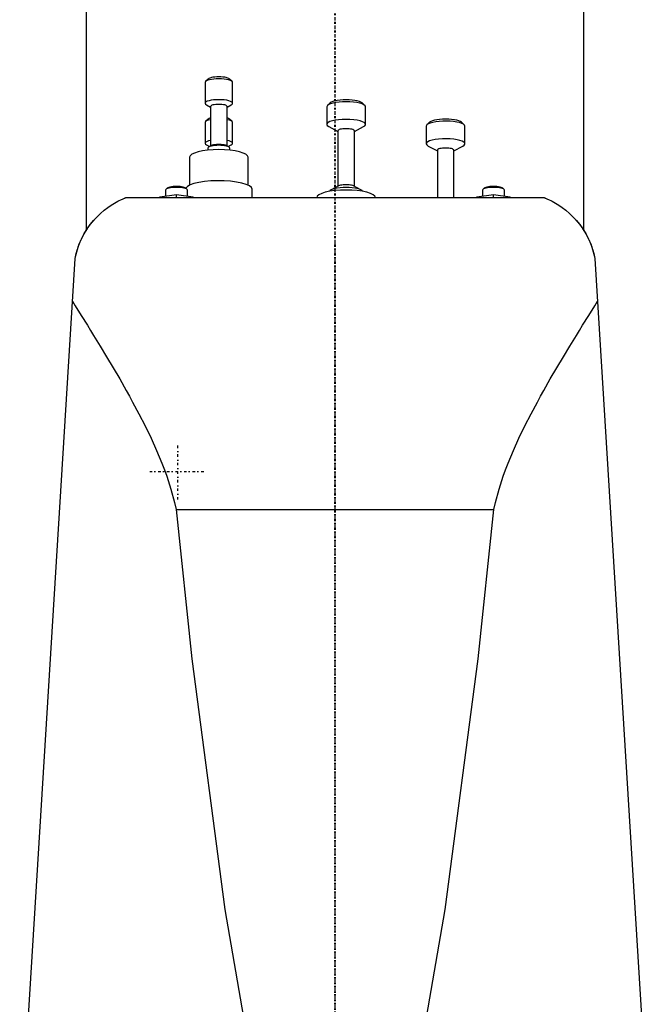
# Model space of a CAD drawing. Extents: x -90 to 90, y -319 to 715.
# Tile 4 of 5: x -57 to 57, y 165 to 343. Entities that reach past the tile are written whole.
import ezdxf

# ---------------------------------------------------------------- set-up
doc = ezdxf.new("R2010")
doc.units = 0
doc.linetypes.add('CENTER', pattern=[1.5, 0.45, -0.5, 0.05, -0.5])
doc.layers.add('AM_0', color=7, linetype='CONTINUOUS')
doc.layers.add('AM_7', color=7, linetype='CENTER')

msp = doc.modelspace()

# ---------------------------------------------------------------- linework, layer by layer
at = {"layer": 'AM_0', "color": 7, "linetype": 'CONTINUOUS'}
for p, q in [((-45, 435.5), (-45, 305.02)), ((45, 305.02), (45, 435.5)), ((-23.41, 332), (-23.5, 331.82)), ((-23.5, 331.82), (-23.5, 328.06)), ((-22.93, 332.44), (-23.41, 332)), ((-18.59, 332), (-19.07, 332.44)), ((-18.5, 328.06), (-18.5, 331.82)), ((-23.24, 327.77), (-22.5, 327.38)), ((-19.5, 327.38), (-18.76, 327.77)), ((-1.37, 327.67), (-1.5, 327.42)), ((-0.89, 328.11), (-1.37, 327.67)), ((5.37, 327.67), (4.89, 328.11)), ((-22.5, 327.48), (-22.5, 320.32)), ((-19.5, 320.32), (-19.5, 327.48)), ((-1.5, 327.42), (-1.5, 324.24)), ((5.5, 324.24), (5.5, 327.42)), ((-23.41, 324.75), (-23.5, 324.58)), ((-23.5, 324.58), (-23.5, 320.81)), ((-22.93, 325.2), (-23.41, 324.75)), ((-18.59, 324.75), (-19.07, 325.2)), ((-18.5, 324.58), (-18.59, 324.75)), ((-18.5, 320.81), (-18.5, 324.58)), ((16.63, 324.17), (16.5, 323.92)), ((17.11, 324.61), (16.63, 324.17)), ((23.37, 324.17), (22.89, 324.61)), ((-1.13, 323.83), (0.5, 322.98)), ((0.5, 323.08), (0.5, 313.03)), ((3.5, 322.98), (5.13, 323.83)), ((3.5, 313.03), (3.5, 323.08)), ((16.5, 323.92), (16.5, 320.74)), ((23.5, 320.74), (23.5, 323.92)), ((-23.24, 320.52), (-22.68, 320.23)), ((-19.32, 320.23), (-18.76, 320.52)), ((-23, 319.94), (-23, 319.57)), ((-22.34, 320.41), (-22.79, 320.17)), ((-19.21, 320.17), (-19.66, 320.41)), ((-19, 319.57), (-19, 319.94)), ((16.87, 320.33), (18.5, 319.48)), ((18.5, 319.58), (18.5, 311)), ((21.5, 319.48), (23.13, 320.33)), ((21.5, 311), (21.5, 319.58)), ((-26.3, 318.3), (-26.3, 313.23)), ((-15.7, 313.23), (-15.7, 318.3)), ((-31.65, 311.12), (-28.65, 311.56)), ((-30.58, 312.47), (-30.65, 312.33)), ((-30.65, 312.33), (-30.65, 311.27)), ((-30.34, 312.7), (-30.58, 312.47)), ((-28.65, 311.56), (-25.65, 311.12)), ((-28.65, 311), (-28.65, 311.56)), ((-26.72, 312.47), (-26.96, 312.7)), ((-26.65, 312.33), (-26.72, 312.47)), ((-26.65, 311.27), (-26.65, 312.33)), ((-15, 311), (-15, 312.5)), ((0.66, 313.11), (-0.68, 312.41)), ((4.68, 312.41), (3.34, 313.11)), ((25.65, 311.12), (28.65, 311.56)), ((26.72, 312.47), (26.65, 312.33)), ((26.65, 312.33), (26.65, 311.27)), ((26.96, 312.7), (26.72, 312.47)), ((28.65, 311.56), (31.65, 311.12)), ((28.65, 311), (28.65, 311.56)), ((30.58, 312.47), (30.34, 312.7)), ((30.65, 312.33), (30.58, 312.47)), ((30.65, 311.27), (30.65, 312.33)), ((-37.8, 311), (37.8, 311)), ((-31.65, 311), (-31.65, 311.12)), ((-25.65, 311), (-25.65, 311.12)), ((25.65, 311), (25.65, 311.12)), ((31.65, 311), (31.65, 311.12)), ((-57, 137.05), (-47, 300)), ((47, 300), (57, 137.05)), ((-28.71, 254.62), (28.71, 254.62))]:
    msp.add_line(p, q, dxfattribs=at)
for points in [[(-21, 332.47), (-21.46, 332.46), (-21.91, 332.43), (-22.32, 332.37), (-22.69, 332.3), (-23, 332.21), (-23.24, 332.11), (-23.41, 332)], [(-21, 332.82), (-21.37, 332.81), (-21.73, 332.79), (-22.06, 332.75), (-22.35, 332.69), (-22.6, 332.62), (-22.79, 332.53), (-22.93, 332.44)], [(-19.07, 332.44), (-19.21, 332.53), (-19.4, 332.62), (-19.65, 332.69), (-19.94, 332.75), (-20.27, 332.79), (-20.63, 332.81), (-21, 332.82)], [(-18.5, 331.82), (-18.55, 331.95), (-18.69, 332.07), (-18.92, 332.18), (-19.23, 332.28), (-19.61, 332.36), (-20.04, 332.42), (-20.51, 332.46), (-21, 332.47)], [(-21, 328.7), (-21.49, 328.69), (-21.96, 328.65), (-22.39, 328.59), (-22.77, 328.51), (-23.08, 328.42), (-23.31, 328.3), (-23.45, 328.18), (-23.5, 328.06)], [(-23.5, 328.06), (-23.43, 327.91), (-23.24, 327.77)], [(-19.5, 327.48), (-19.53, 327.55), (-19.61, 327.62), (-19.75, 327.69), (-19.94, 327.75), (-20.17, 327.8), (-20.43, 327.84), (-20.71, 327.86), (-21, 327.86), (-21.29, 327.86), (-21.57, 327.84), (-21.83, 327.8), (-22.06, 327.75), (-22.25, 327.69), (-22.39, 327.62), (-22.47, 327.55), (-22.5, 327.48)], [(-18.76, 327.77), (-18.58, 327.89), (-18.5, 328.02), (-18.53, 328.15), (-18.65, 328.28), (-18.87, 328.4), (-19.18, 328.5), (-19.57, 328.59), (-20.01, 328.65), (-20.5, 328.69), (-21, 328.7)], [(2, 328.33), (1.35, 328.31), (0.73, 328.27), (0.15, 328.19), (-0.37, 328.09), (-0.8, 327.97), (-1.14, 327.82), (-1.37, 327.67)], [(2, 328.68), (1.45, 328.67), (0.91, 328.63), (0.41, 328.56), (-0.03, 328.48), (-0.4, 328.37), (-0.69, 328.25), (-0.89, 328.11)], [(4.89, 328.11), (4.69, 328.25), (4.4, 328.37), (4.03, 328.48), (3.59, 328.56), (3.09, 328.63), (2.55, 328.67), (2, 328.68)], [(5.5, 327.42), (5.43, 327.6), (5.23, 327.77), (4.91, 327.93), (4.47, 328.06), (3.94, 328.18), (3.34, 328.26), (2.68, 328.31), (2, 328.33)], [(-22.5, 325.09), (-22.9, 325), (-23.21, 324.88), (-23.41, 324.75)], [(-22.5, 325.4), (-22.76, 325.31), (-22.93, 325.2)], [(-19.07, 325.2), (-19.24, 325.31), (-19.5, 325.4)], [(-18.59, 324.75), (-18.79, 324.88), (-19.1, 325), (-19.5, 325.09)], [(2, 325.14), (1.32, 325.12), (0.66, 325.07), (0.06, 324.99), (-0.47, 324.88), (-0.91, 324.74), (-1.23, 324.58), (-1.43, 324.41), (-1.5, 324.24)], [(-1.5, 324.24), (-1.41, 324.03), (-1.13, 323.83)], [(5.13, 323.83), (5.38, 324), (5.49, 324.18), (5.46, 324.37), (5.29, 324.55), (4.98, 324.71), (4.54, 324.86), (4.01, 324.98), (3.38, 325.07), (2.71, 325.12), (2, 325.14)], [(23.5, 323.92), (23.44, 324.1), (23.25, 324.26), (22.94, 324.41), (22.52, 324.55), (22.02, 324.66), (21.44, 324.75), (20.8, 324.8), (20.14, 324.83), (19.47, 324.82), (18.82, 324.78), (18.22, 324.7), (17.68, 324.6), (17.22, 324.47), (16.87, 324.33), (16.63, 324.17)], [(20, 325.18), (19.45, 325.17), (18.91, 325.13), (18.41, 325.06), (17.97, 324.98), (17.6, 324.87), (17.31, 324.75), (17.11, 324.61)], [(22.89, 324.61), (22.69, 324.75), (22.4, 324.87), (22.03, 324.98), (21.59, 325.06), (21.09, 325.13), (20.55, 325.17), (20, 325.18)], [(3.5, 323.08), (3.47, 323.15), (3.39, 323.22), (3.25, 323.29), (3.06, 323.35), (2.83, 323.4), (2.57, 323.43), (2.29, 323.46), (2, 323.46), (1.71, 323.46), (1.43, 323.43), (1.17, 323.4), (0.94, 323.35), (0.75, 323.29), (0.61, 323.22), (0.53, 323.15), (0.5, 323.08)], [(-22.5, 321.33), (-22.84, 321.25), (-23.12, 321.15), (-23.33, 321.04), (-23.46, 320.93), (-23.5, 320.81)], [(-23.5, 320.81), (-23.43, 320.66), (-23.24, 320.52)], [(-21, 320.46), (-21.37, 320.45), (-21.72, 320.42), (-22.05, 320.38), (-22.35, 320.32), (-22.6, 320.25), (-22.79, 320.17)], [(-19.66, 320.41), (-19.82, 320.47), (-20.03, 320.53), (-20.28, 320.57), (-20.55, 320.6), (-20.85, 320.62), (-21.15, 320.62), (-21.45, 320.6), (-21.72, 320.57), (-21.97, 320.53), (-22.18, 320.47), (-22.34, 320.41)], [(-19.21, 320.17), (-19.4, 320.25), (-19.65, 320.32), (-19.95, 320.38), (-20.28, 320.42), (-20.63, 320.45), (-21, 320.46)], [(-18.5, 320.81), (-18.54, 320.93), (-18.67, 321.04), (-18.88, 321.15), (-19.16, 321.25), (-19.5, 321.33)], [(-18.76, 320.52), (-18.57, 320.66), (-18.5, 320.81)], [(23.13, 320.33), (23.38, 320.5), (23.49, 320.68), (23.47, 320.86), (23.3, 321.04), (23.01, 321.2), (22.59, 321.35), (22.07, 321.47), (21.46, 321.56), (20.8, 321.62), (20.11, 321.64), (19.41, 321.63), (18.74, 321.58), (18.11, 321.5), (17.56, 321.39), (17.11, 321.25), (16.78, 321.09), (16.57, 320.92), (16.5, 320.74)], [(16.5, 320.74), (16.59, 320.53), (16.87, 320.33)], [(-15.7, 318.3), (-15.8, 318.57), (-16.1, 318.83), (-16.59, 319.06), (-17.25, 319.27), (-18.06, 319.44), (-18.97, 319.57), (-19.97, 319.65), (-21, 319.67), (-22.03, 319.65), (-23.03, 319.57), (-23.94, 319.44), (-24.75, 319.27), (-25.41, 319.06), (-25.9, 318.83), (-26.2, 318.57), (-26.3, 318.3)], [(-22.79, 320.17), (-22.95, 320.06), (-23, 319.94)], [(-19, 319.94), (-19.05, 320.06), (-19.21, 320.17)], [(21.5, 319.58), (21.47, 319.65), (21.39, 319.72), (21.25, 319.79), (21.06, 319.85), (20.83, 319.9), (20.57, 319.93), (20.29, 319.96), (20, 319.96), (19.71, 319.96), (19.43, 319.93), (19.17, 319.9), (18.94, 319.85), (18.75, 319.79), (18.61, 319.72), (18.53, 319.65), (18.5, 319.58)], [(-15, 312.5), (-15.12, 312.82), (-15.48, 313.11), (-16.06, 313.39), (-16.85, 313.63), (-17.8, 313.82), (-18.88, 313.96), (-20.04, 314.04), (-21.25, 314.06), (-22.44, 314.01), (-23.58, 313.91), (-24.61, 313.74), (-25.5, 313.53), (-26.2, 313.28), (-26.69, 312.99), (-26.96, 312.69)], [(2, 313.32), (1.72, 313.32), (1.46, 313.3), (1.21, 313.26), (0.99, 313.22), (0.8, 313.17), (0.66, 313.11)], [(3.34, 313.11), (3.2, 313.17), (3.01, 313.22), (2.79, 313.26), (2.54, 313.3), (2.28, 313.32), (2, 313.32)], [(-28.65, 312.85), (-29.02, 312.84), (-29.38, 312.82), (-29.71, 312.77), (-30, 312.72), (-30.25, 312.65), (-30.44, 312.56), (-30.58, 312.47)], [(-28.65, 313.03), (-28.97, 313.02), (-29.28, 313), (-29.58, 312.96), (-29.83, 312.91), (-30.05, 312.85), (-30.22, 312.78), (-30.34, 312.7)], [(-26.96, 312.7), (-27.08, 312.78), (-27.25, 312.85), (-27.47, 312.91), (-27.72, 312.96), (-28.02, 313), (-28.33, 313.02), (-28.65, 313.03)], [(-26.72, 312.47), (-26.86, 312.56), (-27.05, 312.65), (-27.3, 312.72), (-27.59, 312.77), (-27.92, 312.82), (-28.28, 312.84), (-28.65, 312.85)], [(7.3, 311), (7.2, 311.27), (6.9, 311.53), (6.41, 311.76), (5.75, 311.97), (4.94, 312.14), (4.03, 312.27), (3.03, 312.35), (2, 312.37), (0.97, 312.35), (-0.03, 312.27), (-0.94, 312.14), (-1.75, 311.97), (-2.41, 311.76), (-2.9, 311.53), (-3.2, 311.27), (-3.3, 311)], [(-0.68, 312.41), (-0.89, 312.28), (-0.99, 312.14)], [(2, 312.84), (1.45, 312.83), (0.92, 312.79), (0.42, 312.72), (-0.02, 312.64), (-0.39, 312.53), (-0.68, 312.41)], [(4.99, 312.14), (4.89, 312.28), (4.69, 312.41), (4.4, 312.53), (4.02, 312.64), (3.58, 312.72), (3.08, 312.79), (2.55, 312.83), (2, 312.84)], [(28.65, 312.85), (28.28, 312.84), (27.92, 312.82), (27.59, 312.77), (27.3, 312.72), (27.05, 312.65), (26.86, 312.56), (26.72, 312.47)], [(28.65, 313.03), (28.33, 313.02), (28.02, 313), (27.72, 312.96), (27.47, 312.91), (27.25, 312.85), (27.08, 312.78), (26.96, 312.7)], [(30.34, 312.7), (30.22, 312.78), (30.05, 312.85), (29.83, 312.91), (29.58, 312.96), (29.28, 313), (28.97, 313.02), (28.65, 313.03)], [(30.58, 312.47), (30.44, 312.56), (30.25, 312.65), (30, 312.72), (29.71, 312.77), (29.38, 312.82), (29.02, 312.84), (28.65, 312.85)]]:
    msp.add_lwpolyline(points, dxfattribs=at)
for points in [[(-47, 300, 0), (-46.88, 300.55, 0), (-46.58, 301.62, 0), (-46.22, 302.63, 0), (-46.01, 303.11, 0), (-45.79, 303.59, 0), (-45.32, 304.49, 0), (-44.8, 305.34, 0), (-44.24, 306.13, 0), (-43.64, 306.86, 0), (-43.02, 307.53, 0), (-42.71, 307.84, 0), (-42.39, 308.14, 0), (-41.74, 308.7, 0), (-41.09, 309.2, 0), (-40.46, 309.63, 0), (-39.84, 310.01, 0), (-39.26, 310.33, 0), (-38.99, 310.47, 0), (-38.73, 310.6, 0), (-38.28, 310.8, 0), (-38.06, 310.89, 0), (-38.01, 310.92, 0), (-37.96, 310.94, 0), (-37.93, 310.95, 0), (-37.91, 310.96, 0), (-37.86, 310.98, 0), (-37.82, 310.99, 0), (-37.8, 311, 0)], [(37.8, 311, 0), (37.82, 310.99, 0), (37.86, 310.98, 0), (37.91, 310.96, 0), (37.93, 310.95, 0), (37.96, 310.94, 0), (38.01, 310.92, 0), (38.06, 310.89, 0), (38.28, 310.8, 0), (38.73, 310.6, 0), (38.99, 310.47, 0), (39.26, 310.33, 0), (39.84, 310.01, 0), (40.46, 309.63, 0), (41.09, 309.2, 0), (41.74, 308.7, 0), (42.39, 308.14, 0), (42.71, 307.84, 0), (43.02, 307.53, 0), (43.64, 306.86, 0), (44.24, 306.13, 0), (44.8, 305.34, 0), (45.32, 304.49, 0), (45.79, 303.59, 0), (46.01, 303.11, 0), (46.22, 302.63, 0), (46.58, 301.62, 0), (46.88, 300.55, 0), (47, 300, 0)], [(-47, 300, 0), (-46.93, 300.31, 0), (-46.78, 300.92, 0), (-46.61, 301.52, 0), (-46.51, 301.82, 0), (-46.41, 302.12, 0), (-46.19, 302.69, 0), (-46.06, 303.01, 0), (-46.02, 303.11, 0), (-45.98, 303.2, 0), (-45.96, 303.24, 0), (-45.94, 303.29, 0), (-45.89, 303.37, 0), (-45.85, 303.46, 0), (-45.81, 303.55, 0), (-45.77, 303.64, 0), (-45.73, 303.72, 0), (-45.71, 303.77, 0), (-45.68, 303.81, 0), (-45.64, 303.89, 0), (-45.6, 303.98, 0), (-45.55, 304.06, 0), (-45.51, 304.14, 0), (-45.47, 304.22, 0), (-45.45, 304.26, 0), (-45.42, 304.3, 0), (-45.38, 304.38, 0), (-45.34, 304.46, 0), (-45.29, 304.53, 0), (-45.25, 304.61, 0), (-45.2, 304.69, 0), (-45.18, 304.72, 0), (-45.16, 304.76, 0), (-45.12, 304.83, 0), (-45.07, 304.9, 0), (-45.05, 304.94, 0), (-45.03, 304.98, 0), (-44.98, 305.05, 0), (-44.94, 305.11, 0), (-44.92, 305.15, 0), (-44.9, 305.18, 0), (-44.85, 305.25, 0), (-44.81, 305.31, 0), (-44.77, 305.38, 0), (-44.72, 305.44, 0), (-44.68, 305.51, 0), (-44.66, 305.54, 0), (-44.64, 305.57, 0), (-44.6, 305.63, 0), (-44.56, 305.69, 0), (-44.52, 305.74, 0), (-44.48, 305.8, 0), (-44.44, 305.85, 0), (-44.42, 305.88, 0), (-44.4, 305.91, 0), (-44.36, 305.96, 0), (-44.32, 306.01, 0), (-44.28, 306.06, 0), (-44.24, 306.12, 0), (-44.21, 306.16, 0), (-44.19, 306.19, 0), (-44.17, 306.21, 0), (-44.13, 306.26, 0), (-44.1, 306.31, 0), (-44.06, 306.35, 0), (-44.03, 306.39, 0), (-43.99, 306.44, 0), (-43.97, 306.46, 0), (-43.96, 306.48, 0), (-43.93, 306.52, 0), (-43.89, 306.56, 0), (-43.86, 306.59, 0), (-43.83, 306.63, 0), (-43.81, 306.66, 0), (-43.79, 306.68, 0), (-43.78, 306.7, 0), (-43.75, 306.73, 0), (-43.73, 306.76, 0), (-43.72, 306.77, 0), (-43.7, 306.79, 0), (-43.68, 306.81, 0), (-43.66, 306.84, 0), (-43.65, 306.85, 0), (-43.64, 306.86, 0), (-43.62, 306.88, 0), (-43.6, 306.9, 0), (-43.59, 306.92, 0), (-43.57, 306.94, 0), (-43.56, 306.95, 0), (-43.55, 306.96, 0), (-43.55, 306.97, 0), (-43.54, 306.98, 0), (-43.53, 306.99, 0), (-43.52, 307, 0), (-43.51, 307, 0), (-43.51, 307.01, 0), (-43.51, 307.01, 0), (-43.5, 307.01, 0), (-43.5, 307.02, 0), (-43.5, 307.02, 0), (-43.5, 307.02, 0)], [(43.5, 307.02, 0), (43.5, 307.02, 0), (43.5, 307.02, 0), (43.5, 307.01, 0), (43.51, 307.01, 0), (43.51, 307.01, 0), (43.51, 307, 0), (43.52, 307, 0), (43.53, 306.99, 0), (43.54, 306.98, 0), (43.55, 306.97, 0), (43.55, 306.96, 0), (43.56, 306.95, 0), (43.57, 306.94, 0), (43.59, 306.92, 0), (43.6, 306.9, 0), (43.62, 306.88, 0), (43.64, 306.86, 0), (43.65, 306.85, 0), (43.66, 306.84, 0), (43.68, 306.81, 0), (43.7, 306.79, 0), (43.72, 306.77, 0), (43.73, 306.76, 0), (43.75, 306.73, 0), (43.78, 306.7, 0), (43.79, 306.68, 0), (43.81, 306.66, 0), (43.83, 306.63, 0), (43.86, 306.59, 0), (43.89, 306.56, 0), (43.93, 306.52, 0), (43.96, 306.48, 0), (43.97, 306.46, 0), (43.99, 306.44, 0), (44.03, 306.39, 0), (44.06, 306.35, 0), (44.1, 306.31, 0), (44.13, 306.26, 0), (44.17, 306.21, 0), (44.19, 306.19, 0), (44.21, 306.16, 0), (44.24, 306.12, 0), (44.28, 306.06, 0), (44.32, 306.01, 0), (44.36, 305.96, 0), (44.4, 305.91, 0), (44.42, 305.88, 0), (44.44, 305.85, 0), (44.48, 305.8, 0), (44.52, 305.74, 0), (44.56, 305.69, 0), (44.6, 305.63, 0), (44.64, 305.57, 0), (44.66, 305.54, 0), (44.68, 305.51, 0), (44.72, 305.44, 0), (44.77, 305.38, 0), (44.81, 305.31, 0), (44.85, 305.25, 0), (44.9, 305.18, 0), (44.92, 305.15, 0), (44.94, 305.11, 0), (44.98, 305.05, 0), (45.03, 304.98, 0), (45.05, 304.94, 0), (45.07, 304.9, 0), (45.12, 304.83, 0), (45.16, 304.76, 0), (45.18, 304.72, 0), (45.2, 304.69, 0), (45.25, 304.61, 0), (45.29, 304.53, 0), (45.34, 304.46, 0), (45.38, 304.38, 0), (45.42, 304.3, 0), (45.45, 304.26, 0), (45.47, 304.22, 0), (45.51, 304.14, 0), (45.55, 304.06, 0), (45.6, 303.98, 0), (45.64, 303.89, 0), (45.68, 303.81, 0), (45.71, 303.77, 0), (45.73, 303.72, 0), (45.77, 303.64, 0), (45.81, 303.55, 0), (45.85, 303.46, 0), (45.89, 303.37, 0), (45.94, 303.29, 0), (45.96, 303.24, 0), (45.98, 303.2, 0), (46.02, 303.11, 0), (46.06, 303.01, 0), (46.19, 302.69, 0), (46.41, 302.12, 0), (46.51, 301.82, 0), (46.61, 301.52, 0), (46.78, 300.92, 0), (46.93, 300.31, 0), (47, 300, 0)], [(-47.47, 292.3, 0), (-46.95, 291.45, 0), (-45.88, 289.71, 0), (-44.77, 287.91, 0), (-44.2, 287, 0), (-43.63, 286.07, 0), (-42.47, 284.17, 0), (-41.3, 282.23, 0), (-40.11, 280.24, 0), (-38.92, 278.21, 0), (-37.74, 276.14, 0), (-37.16, 275.1, 0), (-36.58, 274.04, 0), (-35.44, 271.89, 0), (-34.33, 269.72, 0), (-33.26, 267.5, 0), (-32.25, 265.25, 0), (-31.3, 262.96, 0), (-30.85, 261.8, 0), (-30.43, 260.63, 0), (-29.66, 258.26, 0), (-28.99, 255.85, 0), (-28.71, 254.62, 0)], [(28.71, 254.62, 0), (28.99, 255.85, 0), (29.66, 258.26, 0), (30.43, 260.63, 0), (30.85, 261.8, 0), (31.3, 262.96, 0), (32.25, 265.25, 0), (33.26, 267.5, 0), (34.33, 269.72, 0), (35.44, 271.89, 0), (36.58, 274.04, 0), (37.16, 275.1, 0), (37.74, 276.14, 0), (38.92, 278.21, 0), (40.11, 280.24, 0), (41.3, 282.23, 0), (42.47, 284.17, 0), (43.63, 286.07, 0), (44.2, 287, 0), (44.77, 287.91, 0), (45.88, 289.71, 0), (46.95, 291.45, 0), (47.47, 292.3, 0)], [(-28.71, 254.62, 0), (-25.86, 227.62, 0), (-19.91, 182.28, 0), (-16.3, 161.37, 0), (-15.26, 156.17, 0), (-14.21, 151.31, 0), (-13.68, 149.01, 0), (-13.15, 146.8, 0), (-12.09, 142.64, 0), (-11.02, 138.82, 0), (-10.49, 137.05, 0)], [(10.49, 137.05, 0), (11.02, 138.82, 0), (12.09, 142.64, 0), (13.15, 146.8, 0), (13.68, 149.01, 0), (14.21, 151.31, 0), (15.26, 156.17, 0), (16.3, 161.37, 0), (19.91, 182.28, 0), (25.86, 227.62, 0), (28.71, 254.62, 0)]]:
    msp.add_polyline3d(points, dxfattribs=at)
at = {"layer": 'AM_7', "color": 4, "linetype": 'CENTER'}
for p, q in [((0, 715.48), (0, -86.97)), ((0, 444.4), (0, 248.6)), ((0, 302.7), (0, 22.81)), ((-28.4, 256.41), (-28.4, 266.59)), ((-33.49, 261.5), (-23.31, 261.5))]:
    msp.add_line(p, q, dxfattribs=at)

doc.saveas('drawing.dxf')
